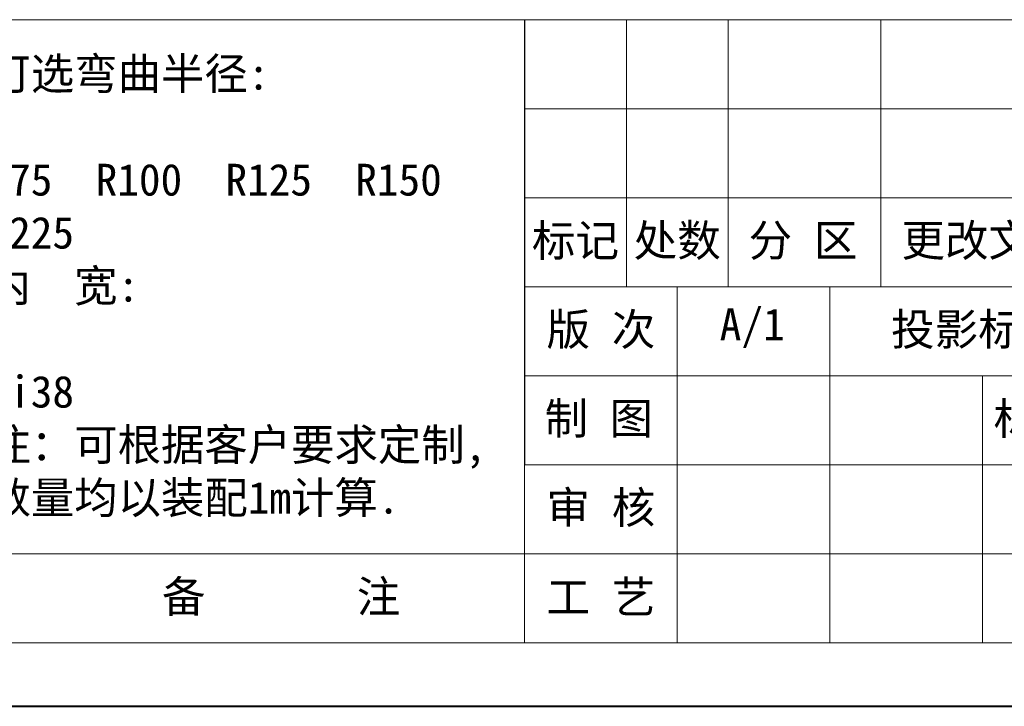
# Model space of a CAD drawing. Header units: millimetres. Extents: x 2517 to 3439, y -761 to -109.
# Tile 11 of 49: x 2946 to 3116, y -761 to -643. Entities that reach past the tile are written whole.
import ezdxf

# ---------------------------------------------------------------- set-up
doc = ezdxf.new("R2010")
doc.units = ezdxf.units.MM
doc.layers.add('标注线', color=7, linetype='Continuous', lineweight=15)
doc.styles.add('样式 6', font='仿宋_GB2312.ttf')

msp = doc.modelspace()

# ---------------------------------------------------------------- linework, layer by layer
at = {"color": 7, "lineweight": 13}
for p, q in [((2936.375, -642.757), (3428.269, -642.757)), ((3033.024, -750.351), (3033.024, -642.757)), ((2571.904, -750.351), (3033.024, -750.351)), ((3033.024, -750.351), (3428.269, -750.351))]:
    msp.add_line(p, q, dxfattribs=at)
at = {"color": 7}
msp.add_line((3033.024, -642.757), (3033.024, -719.61), dxfattribs=at)
at = {"color": 7, "lineweight": 15}
for p, q in [((3050.59, -642.757), (3050.59, -688.869)), ((3068.157, -642.757), (3068.157, -688.869)), ((3094.506, -642.757), (3094.506, -688.869)), ((3033.024, -658.128), (3191.122, -658.128)), ((3033.024, -673.498), (3191.122, -673.498)), ((3033.024, -688.869), (3191.122, -688.869)), ((3059.373, -688.869), (3059.373, -750.351)), ((3085.723, -688.869), (3085.723, -750.351)), ((3033.024, -704.24), (3294.325, -704.24)), ((3112.073, -704.24), (3112.073, -750.351)), ((3033.024, -719.61), (3191.122, -719.61)), ((2571.904, -734.981), (3033.024, -734.981)), ((3033.024, -734.981), (3191.122, -734.981))]:
    msp.add_line(p, q, dxfattribs=at)
at = {"color": 7, "lineweight": 40}
msp.add_line((2517.008, -761.331), (3439.248, -761.331), dxfattribs=at)

# ---------------------------------------------------------------- texts
at = {"layer": '标注线', "color": 7, "lineweight": 18, "style": '样式 6'}
for s, insert, char_height, width, attachment_point in [('{\\H1.389x;可选弯曲半径:\\P\\PR75  R100  R125  R150 \\PR225   \\P内  宽:\\P\\PBi38\\P注：可根据客户要求定制,\\P数量均以装配1m计算.}', (2940.302, -689.014), 3.95246, 118.75621, 4), ('标记', (3041.807, -681.184), 5.5127, 17.56647, 5), ('处数', (3059.373, -681.184), 5.5127, 17.56647, 5), ('分 区', (3081.096, -681.184), 5.5127, 25.69367, 5), ('更改文件号', (3116.875, -681.184), 5.5127, 45.46037, 5), ('版 次', (3046.198, -696.554), 5.5127, 26.34971, 5), ('A/1', (3072.32, -696.054), 5.5127, 17.56647, 5), ('投影标识', (3111.33, -696.554), 5.5127, 32.21829, 5), ('{\\H0.9943x;制 图}', (3045.838, -711.925), 5.51273, 25.62892, 5), ('标准化', (3125.274, -711.925), 5.5127, 35.6324, 5), ('审 核', (3046.198, -727.295), 5.5127, 26.34971, 5), ('{\\H1.389x;备       注}', (2990.987, -742.666), 3.95246, 57.74898, 5), ('{\\H1.389x;备       注}', (2990.987, -742.666), 3.95246, 57.74898, 5), ('工 艺', (3046.198, -742.666), 5.5127, 26.34971, 5)]:
    msp.add_mtext(s, dxfattribs=dict(at, insert=insert, char_height=char_height, width=width, attachment_point=attachment_point))

doc.saveas('drawing.dxf')
